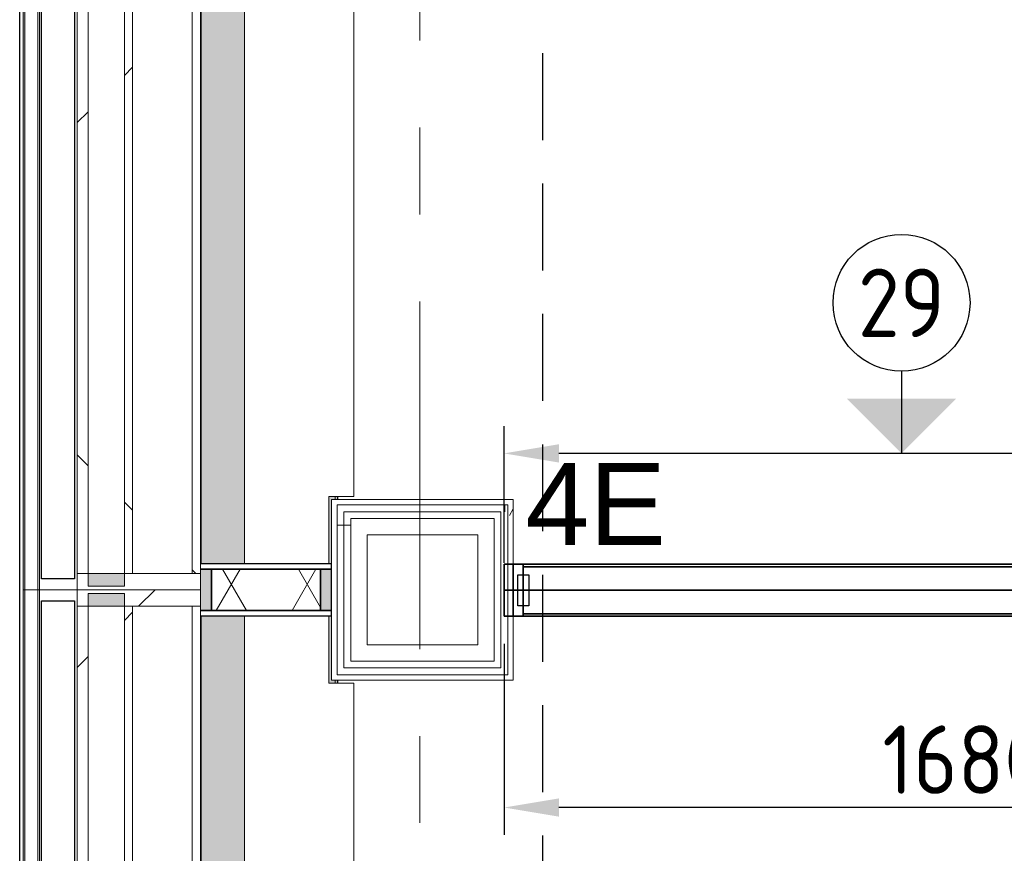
# Model space of a CAD drawing. Extents: x 3165 to 57695, y -7842 to 39081.
# Tile 75 of 248: x 36787 to 38583, y 11514 to 13036. Entities that reach past the tile are written whole.
import ezdxf
from ezdxf.enums import TextEntityAlignment as Align

# ---------------------------------------------------------------- set-up
doc = ezdxf.new("R2010")
doc.units = 0
doc.header["$LTSCALE"] = 50
doc.header["$PDSIZE"] = -5
doc.linetypes.add('HIDDEN2', pattern=[4.7625, 3.175, -1.5875])
doc.linetypes.add('Onderlegger 3e verdieping$0$stramien', pattern=[22.225, 12.7, -3.175, 3.175, -3.175])
doc.layers.get('0').update_dxf_attribs({"linetype": 'CONTINUOUS'})
doc.layers.get('DEFPOINTS').update_dxf_attribs({"linetype": 'CONTINUOUS'})
for name, color, linetype in [('AS-A38--_F----5', 2, 'CONTINUOUS'), ('AS-A38--_F---4-', 9, 'CONTINUOUS'), ('AS-I38-M_F----5_Muuraansluitingen', 7, 'CONTINUOUS'), ('AS-I38-M_F----5_Wandmodulen', 7, 'CONTINUOUS'), ('AS-L38--', 7, 'CONTINUOUS'), ('AS-L38--_F----5', 7, 'CONTINUOUS'), ('AS-L38--_F---4-', 7, 'CONTINUOUS'), ('AS-L38--_F-23--', 3, 'CONTINUOUS'), ('AS-L38--_F1-----', 2, 'CONTINUOUS'), ('AS-L38--_F123--', 7, 'CONTINUOUS'), ('AS-L38GL_F---4-', 2, 'CONTINUOUS'), ('AS-L38GL_F123--', 3, 'CONTINUOUS'), ('AS-M38--_F123--_Wandlengte', 1, 'CONTINUOUS'), ('AS-T38--_F-23--', 7, 'CONTINUOUS'), ('IWTEKST', 2, 'CONTINUOUS')]:
    doc.layers.add(name, color=color, linetype=linetype)
doc.layers.add('AS-I38-1_F----5', color=2, linetype='CONTINUOUS', plot=False)
doc.layers.add('IWHARTWAND', color=6, linetype='CONTINUOUS', plot=False)
for name, color, linetype, lineweight in [('Onderlegger 3e verdieping$0$A-GLAZ', 8, 'CONTINUOUS', 25), ('Onderlegger 3e verdieping$0$A-GLAZ-CWMG', 8, 'CONTINUOUS', 18), ('Onderlegger 3e verdieping$0$A-WALL', 8, 'CONTINUOUS', 25), ('Onderlegger 3e verdieping$0$A-WALL-MBNI', 8, 'CONTINUOUS', 25), ('Onderlegger 3e verdieping$0$A-WALL-PATT', 8, 'CONTINUOUS', 50), ('Onderlegger 3e verdieping$0$I-WALL', 8, 'CONTINUOUS', 25), ('Onderlegger 3e verdieping$0$S-GRID', 8, 'CONTINUOUS', 18)]:
    doc.layers.add(name, color=color, linetype=linetype, lineweight=lineweight)
doc.styles.get("Standard").update_dxf_attribs({"font": 'isocp.shx'})
doc.dimstyles.new('CWall_F2_Wandlengte', dxfattribs={"dimscale": 50, "dimtxt": 2.5, "dimasz": 2, "dimexe": 1, "dimexo": 1, "dimgap": 0.5, "dimtad": 1, "dimdec": 0, "dimdsep": 46, "dimtxsty": 'Standard', "dimcen": 2.5, "dimclrt": 2, "dimadec": 0, "dimazin": 0, "dimtfac": 1, "dimtdec": 0, "dimtix": 1, "dimtmove": 2, "dimatfit": 0, "dimfxl": 0, "dimtolj": 1, "dimtzin": 0, "dimarcsym": 0})
pattern_1 = [(0, (37355.76, 11762.54), (0, 500), []), (0, (37355.76, 11712.54), (0, 500), []), (0, (37355.76, 11662.54), (0, 500), []), (0, (37355.76, 11612.54), (0, 500), [])]
pattern_2 = [(135, (11078.37, -36951.6), (-212.132, -212.132), [])]
pattern_3 = [(135, (11078.4, -36951.6), (-707.107, -707.107), []), (225, (11078.4, -36951.6), (707.107, -707.107), [])]
pattern_4 = [(135, (12911.7, -36951.6), (-707.107, -707.107), []), (225, (12911.7, -36951.6), (707.107, -707.107), [])]
pattern_5 = [(60, (750, 370), (-43300, 25000), [300, -50000]), (60, (820, 444), (-43300, 25000), [100, -50000]), (60, (776, 470), (-43300, 25000), [100, -50000]), (150, (910, 450), (-25000, -43300), [200, -50000])]
pattern_6 = [(60, (750, 1230), (-43300, 25000), [300, -50000]), (60, (820, 1304), (-43300, 25000), [100, -50000]), (60, (776, 1330), (-43300, 25000), [100, -50000]), (150, (910, 1310), (-25000, -43300), [200, -50000])]
pattern_7 = [(0, (822.5, 1360), (29.7656, 59.5312), [0, -59.5312])]
pattern_8 = [(60, (750, 2090), (-43300, 25000), [300, -50000]), (60, (820, 2164), (-43300, 25000), [100, -50000]), (60, (776, 2190), (-43300, 25000), [100, -50000]), (150, (910, 2170), (-25000, -43300), [200, -50000])]

# ---------------------------------------------------------------- blocks, each defined once
blk = doc.blocks.new('Onderlegger 3e verdieping$0$22_KA_systeempanel_dicht - staal-V110-Plotview 3e Verdieping - schaal 1 op 100')
at = {"layer": 'Onderlegger 3e verdieping$0$A-GLAZ', "lineweight": 18}
h = blk.add_hatch(color=256, dxfattribs=at)
h.paths.add_polyline_path([(-117.8, -37.5), (-99.6, -37.5), (-99.6, 37.5), (-119.6, 37.5), (-119.6, -37.5)], flags=0)
h.paths.add_polyline_path([(99.6, -37.5), (119.6, -37.5), (119.6, 37.5), (99.6, 37.5), (99.6, 34.5)], flags=0)
h = blk.add_hatch(dxfattribs=at)
h.set_pattern_fill('FP_244', color=256, style=0, pattern_type=2)
h.set_pattern_definition([(60, (-37236.18, -11995.04), (-103.92305, 60), []), (120, (-37236.18, -11995.04), (-103.92305, -60), [])])
h.paths.add_polyline_path([(-99.6, -37.5), (99.6, -37.5), (99.6, 37.5), (-99.6, 37.5), (-99.6, 34.5)], flags=0)
at = {"layer": 'Onderlegger 3e verdieping$0$A-GLAZ'}
for p, q in [((119.6, 47.5), (-119.6, 47.5)), ((-119.6, 37.5), (119.6, 37.5)), ((-99.6, 37.5), (-119.6, 37.5)), ((99.6, 37.5), (-99.6, 37.5)), ((-99.6, 37.5), (-99.6, -37.5)), ((-99.6, -37.5), (-99.6, 37.5)), ((99.6, -37.5), (99.6, 37.5)), ((119.6, 37.5), (99.6, 37.5)), ((99.6, 37.5), (99.6, -37.5)), ((119.6, 37.5), (119.6, 47.5)), ((119.6, -37.5), (119.6, 37.5)), ((119.6, -37.5), (-119.6, -37.5)), ((-119.6, -37.5), (-99.6, -37.5)), ((-119.6, -47.5), (119.6, -47.5)), ((-99.6, -37.5), (99.6, -37.5)), ((99.6, -37.5), (119.6, -37.5)), ((119.6, -47.5), (119.6, -37.5))]:
    blk.add_line(p, q, dxfattribs=at)
blk = doc.blocks.new('Onderlegger 3e verdieping$0$28_KA_prefab betonnen borstwering derde verdieping onder terras - 28_KA_prefab betonnen borstwering derde verdieping onder terras-10144312-Plotview 3e Verdieping - schaal 1 op 100')
at = {"layer": 'Onderlegger 3e verdieping$0$A-WALL-PATT', "lineweight": 25}
h = blk.add_hatch(color=256, dxfattribs=at)
h.paths.add_polyline_path([(37117.6, 2828.6), (37118.4, 4661.7), (37117.6, 4661.8), (37118.4, 6495), (37117.6, 6495.1), (37118.4, 8328.4), (37117.6, 8328.4), (37116.6, 2828.6)], flags=0)
h.paths.add_polyline_path([(37366.6, 2999), (37366.6, 3003.6), (37362.6, 3003.6), (37362.6, 2999)], flags=0)
h.paths.add_polyline_path([(37365.8, 4491.5), (37366.6, 4491.5), (37365.8, 4496.5), (37362.6, 4496.5), (37362.6, 4491.5)], flags=0)
h.paths.add_polyline_path([(37365.8, 4826.9), (37366.6, 4826.9), (37365.8, 4831.9), (37362.6, 4831.9), (37362.6, 4826.9)], flags=0)
h.paths.add_polyline_path([(37366.6, 6324.9), (37365.8, 6329.9), (37362.6, 6329.9), (37362.6, 6324.9), (37365.8, 6324.9)], flags=0)
h.paths.add_polyline_path([(37355.8, 6495), (37355.8, 6495.1), (37350.8, 6495)], flags=0)
h.paths.add_polyline_path([(37366.6, 6660.2), (37365.8, 6665.2), (37362.6, 6665.2), (37362.6, 6660.2), (37365.8, 6660.2)], flags=0)
h.paths.add_polyline_path([(37365.8, 8158.2), (37366.6, 8158.2), (37365.8, 8163.2), (37362.6, 8163.2), (37362.6, 8158.2)], flags=0)
h.paths.add_polyline_path([(37366.6, 8493.5), (37365.8, 8498.5), (37362.6, 8498.5), (37362.6, 8493.5), (37365.8, 8493.5)], flags=0)
h.paths.add_polyline_path([(37362.6, 9991.5), (37366.6, 9991.5), (37365.8, 9996.5), (37362.6, 9996.5), (37362.6, 9994)], flags=0)
h.paths.add_polyline_path([(37365.8, 10326.9), (37366.6, 10326.9), (37365.8, 10331.9), (37362.6, 10331.9), (37362.6, 10326.9)], flags=0)
h.paths.add_polyline_path([(37365.8, 11824.9), (37366.6, 11824.9), (37365.8, 11829.9), (37362.6, 11829.9), (37362.6, 11824.9)], flags=0)
h.paths.add_polyline_path([(37116.6, 12042.5), (37117.6, 12042.5), (37118.4, 13828.4), (37117.6, 13828.4), (37118.4, 15661.7), (37196.6, 15661.7), (37196.6, 17383.2), (37116.6, 17383.2), (37116.6, 12246.1)], flags=0)
h.paths.add_polyline_path([(37362.6, 12160.2), (37366.6, 12160.2), (37365.8, 12165.2), (37362.6, 12165.2)], flags=0)
h.paths.add_polyline_path([(37366.6, 13658.2), (37365.8, 13663.2), (37362.6, 13663.2), (37362.6, 13658.2), (37365.8, 13658.2)], flags=0)
h.paths.add_polyline_path([(37365.8, 13993.5), (37366.6, 13993.5), (37365.8, 13998.5), (37362.6, 13998.5), (37362.6, 13993.5)], flags=0)
h.paths.add_polyline_path([(37366.6, 15491.5), (37365.8, 15496.5), (37362.6, 15496.5), (37362.6, 15491.5)], flags=0)
h.paths.add_polyline_path([(37355.8, 15661.7), (37355.8, 15826.9), (37366.6, 15826.9), (37365.8, 15831.9), (37350.8, 15831.9), (37350.8, 15661.7)], flags=0)
at = {"layer": 'Onderlegger 3e verdieping$0$A-WALL-MBNI'}
for p, q in [((37366.6, 12165.2), (37366.6, 12160.2)), ((37366.6, 11829.9), (37366.6, 11824.9))]:
    blk.add_line(p, q, dxfattribs=at)
blk = doc.blocks.new('Onderlegger 3e verdieping$0$31_KA_Houten vliesgevel met draaiend deel natuursteen gevel - 31_KA_Houten vliesgevel met draaiend deel natuursteen gevel-V256-Plotview 3e Verdieping - schaal 1 op 100')
at = {"layer": 'Onderlegger 3e verdieping$0$A-GLAZ'}
h = blk.add_hatch(color=256, dxfattribs=at)
h.paths.add_polyline_path([(869.2, 166), (869.2, 245), (-869.2, 245), (-869.2, 166), (781, 166)], flags=0)
h.paths.add_polyline_path([(869.2, 404.2), (751.5, 404.2), (751.5, 411), (746.5, 411), (746.5, 399.2), (869.2, 399.2)], flags=0)
h.paths.add_polyline_path([(-746.5, 399.2), (-746.5, 411), (-751.5, 411), (-751.5, 404.2), (-869.2, 404.2), (-869.2, 399.2), (-751.5, 399.2)], flags=0)
at = {"layer": 'Onderlegger 3e verdieping$0$A-GLAZ', "lineweight": 18}
h = blk.add_hatch(dxfattribs=at)
h.set_pattern_fill('FP_465', color=256, style=0, pattern_type=2)
h.set_pattern_definition(pattern_2)
h.paths.add_polyline_path([(-886.7, -40), (-910.2, -40), (-910.2, 26), (-886.7, 26), (-886.7, 165), (-916.7, 165), (-916.7, -60), (-886.7, -60)], flags=0)
h = blk.add_hatch(dxfattribs=at)
h.set_pattern_fill('FP_466', color=256, style=0, pattern_type=2)
h.set_pattern_definition(pattern_3)
h.paths.add_polyline_path([(886.6, 165), (-886.7, 165), (-886.7, 150), (886.6, 150)], flags=0)
h = blk.add_hatch(dxfattribs=at)
h.set_pattern_fill('FP_465', color=256, style=0, pattern_type=2)
h.set_pattern_definition(pattern_2)
h.paths.add_polyline_path([(916.6, -60), (916.6, 165), (886.6, 165), (886.6, 26), (910.1, 26), (910.1, -40), (886.6, -40), (886.6, -60)], flags=0)
h = blk.add_hatch(dxfattribs=at)
h.set_pattern_fill('FP_466', color=256, style=0, pattern_type=2)
h.set_pattern_definition(pattern_3)
h.paths.add_polyline_path([(886.6, 41), (-886.7, 41), (-886.7, 26), (886.6, 26)], flags=0)
at = {"layer": 'Onderlegger 3e verdieping$0$A-GLAZ'}
h = blk.add_hatch(color=256, dxfattribs=at)
h.paths.add_polyline_path([(910.1, 26), (886.6, 26), (886.6, -40), (910.1, -40)], flags=0)
h.paths.add_polyline_path([(-886.7, 26), (-910.2, 26), (-910.2, -40), (-886.7, -40)], flags=0)
at = {"layer": 'Onderlegger 3e verdieping$0$A-GLAZ', "lineweight": 18}
h = blk.add_hatch(dxfattribs=at)
h.set_pattern_fill('FP_466', color=256, style=0, pattern_type=2)
h.set_pattern_definition(pattern_3)
h.paths.add_polyline_path([(886.6, -40), (-886.7, -40), (-886.7, -60), (886.6, -60)], flags=0)
at = {"layer": 'Onderlegger 3e verdieping$0$A-GLAZ'}
blk.add_hatch(color=256, dxfattribs=at).paths.add_polyline_path([(916.6, -155.6), (-916.7, -155.6), (-916.7, -158.6), (916.6, -158.6)], flags=0)
at = {"layer": 'Onderlegger 3e verdieping$0$A-GLAZ', "lineweight": 18}
for p, q in [((-746.5, 411), (-751.5, 411)), ((751.5, 411), (746.5, 411)), ((-916.7, 165), (-916.7, -60)), ((-886.7, 165), (-916.7, 165)), ((-886.7, 26), (-886.7, 165)), ((886.6, 165), (-886.7, 165)), ((-886.7, 165), (-886.7, 150)), ((-869.2, 166), (869.2, 166)), ((916.6, 165), (886.6, 165)), ((886.6, 165), (886.6, 26)), ((886.6, 150), (886.6, 165)), ((916.6, -60), (916.6, 165)), ((886.6, 150), (-886.7, 150)), ((-886.7, 150), (-886.7, 41)), ((-886.7, 150), (886.6, 150)), ((886.6, 41), (886.6, 150)), ((-886.7, 41), (886.6, 41)), ((886.6, 41), (-886.7, 41)), ((-886.7, 41), (-886.7, 26)), ((886.6, 26), (886.6, 41)), ((-910.2, -40), (-910.2, 26)), ((-910.2, 26), (-886.7, 26)), ((-886.7, 26), (886.6, 26)), ((-886.7, 26), (-886.7, -40)), ((886.6, 26), (910.1, 26)), ((886.6, -40), (886.6, 26)), ((910.1, 26), (910.1, -40)), ((-886.7, -40), (-910.2, -40)), ((-886.7, -60), (-886.7, -40)), ((886.6, -40), (-886.7, -40)), ((-886.7, -40), (-886.7, -60)), ((910.1, -40), (886.6, -40)), ((886.6, -40), (886.6, -60)), ((886.6, -60), (886.6, -40)), ((-916.7, -60), (-886.7, -60)), ((-916.7, -128.6), (-916.7, -60)), ((-886.7, -60), (886.6, -60)), ((886.6, -60), (916.6, -60)), ((916.6, -60), (916.6, -128.6)), ((-916.7, -131.6), (-916.7, -128.6)), ((916.6, -128.6), (-916.7, -128.6)), ((-916.7, -155.6), (-916.7, -131.6)), ((916.6, -131.6), (-916.7, -131.6)), ((916.6, -128.6), (916.6, -131.6)), ((916.6, -131.6), (916.6, -155.6)), ((-916.7, -155.6), (-916.7, -158.6)), ((916.6, -155.6), (-916.7, -155.6)), ((-916.7, -158.6), (916.6, -158.6)), ((916.6, -158.6), (916.6, -155.6))]:
    blk.add_line(p, q, dxfattribs=at)
at = {"layer": 'Onderlegger 3e verdieping$0$A-GLAZ'}
for p, q in [((-896.7, -125), (-896.7, -65)), ((-896.7, -65), (896.6, -65)), ((896.6, -65), (896.6, -125)), ((896.6, -125), (-896.7, -125))]:
    blk.add_line(p, q, dxfattribs=at)
blk = doc.blocks.new('Onderlegger 3e verdieping$0$31_KA_Houten vliesgevel met draaiend deel natuursteen gevel - 31_KA_Houten vliesgevel met draaiend deel natuursteen gevel-V257-Plotview 3e Verdieping - schaal 1 op 100')
at = {"layer": 'Onderlegger 3e verdieping$0$A-GLAZ'}
h = blk.add_hatch(color=256, dxfattribs=at)
h.paths.add_polyline_path([(869.2, 399.2), (869.2, 404.2), (751.5, 404.2), (751.5, 411), (746.5, 411), (746.5, 399.2), (816.5, 399.2)], flags=0)
h.paths.add_polyline_path([(869.2, 166.8), (869.2, 245), (-916.7, 245), (-916.7, 166), (869.2, 166)], flags=0)
h.paths.add_polyline_path([(-746.5, 411), (-751.5, 411), (-751.5, 404.2), (-916.7, 404.2), (-916.7, 399.2), (-746.5, 399.2), (-746.5, 404.2)], flags=0)
at = {"layer": 'Onderlegger 3e verdieping$0$A-GLAZ', "lineweight": 18}
h = blk.add_hatch(dxfattribs=at)
h.set_pattern_fill('FP_468', color=256, style=0, pattern_type=2)
h.set_pattern_definition(pattern_4)
h.paths.add_polyline_path([(886.6, 165), (-886.7, 165), (-886.7, 150), (886.6, 150)], flags=0)
h = blk.add_hatch(dxfattribs=at)
h.set_pattern_fill('FP_467', color=256, style=0, pattern_type=2)
h.set_pattern_definition([(135, (12911.7, -36951.6), (-212.132, -212.132), [])])
h.paths.add_polyline_path([(916.6, -60), (916.6, 165), (886.6, 165), (886.6, 26), (910.1, 26), (910.1, -40), (886.6, -40), (886.6, -60)], flags=0)
h = blk.add_hatch(dxfattribs=at)
h.set_pattern_fill('FP_468', color=256, style=0, pattern_type=2)
h.set_pattern_definition(pattern_4)
h.paths.add_polyline_path([(886.6, 41), (-886.7, 41), (-886.7, 26), (886.6, 26)], flags=0)
at = {"layer": 'Onderlegger 3e verdieping$0$A-GLAZ'}
h = blk.add_hatch(color=256, dxfattribs=at)
h.paths.add_polyline_path([(910.1, 26), (886.6, 26), (886.6, -40), (910.1, -40)], flags=0)
h.paths.add_polyline_path([(-886.7, 26), (-910.2, 26), (-910.2, -40), (-886.7, -40)], flags=0)
at = {"layer": 'Onderlegger 3e verdieping$0$A-GLAZ', "lineweight": 18}
h = blk.add_hatch(dxfattribs=at)
h.set_pattern_fill('FP_468', color=256, style=0, pattern_type=2)
h.set_pattern_definition(pattern_4)
h.paths.add_polyline_path([(886.6, -40), (-886.7, -40), (-886.7, -60), (886.6, -60)], flags=0)
at = {"layer": 'Onderlegger 3e verdieping$0$A-GLAZ'}
blk.add_hatch(color=256, dxfattribs=at).paths.add_polyline_path([(916.6, -155.6), (-916.7, -155.6), (-916.7, -158.6), (916.6, -158.6)], flags=0)
at = {"layer": 'Onderlegger 3e verdieping$0$A-GLAZ', "lineweight": 18}
for p, q in [((-916.7, 399.2), (-916.7, 404.2)), ((-746.5, 411), (-751.5, 411)), ((751.5, 411), (746.5, 411)), ((-916.7, 166), (-916.7, 245)), ((-916.7, 166), (869.2, 166)), ((-916.7, 165), (-916.7, -60)), ((-886.7, 165), (-916.7, 165)), ((-886.7, 26), (-886.7, 165)), ((886.6, 165), (-886.7, 165)), ((-886.7, 165), (-886.7, 150)), ((916.6, 165), (886.6, 165)), ((886.6, 165), (886.6, 26)), ((886.6, 150), (886.6, 165)), ((916.6, -60), (916.6, 165)), ((886.6, 150), (-886.7, 150)), ((-886.7, 150), (-886.7, 41)), ((-886.7, 150), (886.6, 150)), ((886.6, 41), (886.6, 150)), ((-886.7, 41), (886.6, 41)), ((886.6, 41), (-886.7, 41)), ((-886.7, 41), (-886.7, 26)), ((886.6, 26), (886.6, 41)), ((-910.2, -40), (-910.2, 26)), ((-910.2, 26), (-886.7, 26)), ((-886.7, 26), (886.6, 26)), ((-886.7, 26), (-886.7, -40)), ((886.6, 26), (910.1, 26)), ((886.6, -40), (886.6, 26)), ((910.1, 26), (910.1, -40)), ((-886.7, -40), (-910.2, -40)), ((-886.7, -60), (-886.7, -40)), ((886.6, -40), (-886.7, -40)), ((-886.7, -40), (-886.7, -60)), ((910.1, -40), (886.6, -40)), ((886.6, -40), (886.6, -60)), ((886.6, -60), (886.6, -40)), ((-916.7, -60), (-886.7, -60)), ((-916.7, -128.6), (-916.7, -60)), ((-886.7, -60), (886.6, -60)), ((886.6, -60), (916.6, -60)), ((916.6, -60), (916.6, -128.6)), ((-916.7, -131.6), (-916.7, -128.6)), ((916.6, -128.6), (-916.7, -128.6)), ((-916.7, -155.6), (-916.7, -131.6)), ((916.6, -131.6), (-916.7, -131.6)), ((916.6, -128.6), (916.6, -131.6)), ((916.6, -131.6), (916.6, -155.6)), ((-916.7, -155.6), (-916.7, -158.6)), ((916.6, -155.6), (-916.7, -155.6)), ((-916.7, -158.6), (916.6, -158.6)), ((916.6, -158.6), (916.6, -155.6))]:
    blk.add_line(p, q, dxfattribs=at)
at = {"layer": 'Onderlegger 3e verdieping$0$A-GLAZ'}
for p, q in [((-896.7, -125), (-896.7, -65)), ((-896.7, -65), (896.6, -65)), ((896.6, -65), (896.6, -125)), ((896.6, -125), (-896.7, -125))]:
    blk.add_line(p, q, dxfattribs=at)
blk = doc.blocks.new('Onderlegger 3e verdieping$0$vensterbank tweede verdieping2 - vensterbank tweede verdieping-12045771-Plotview 3e Verdieping - schaal 1 op 100')
at = {"layer": 'Onderlegger 3e verdieping$0$A-GLAZ', "lineweight": 18}
for p, q in [((37196.6, 17383.2), (37196.6, 12042.5)), ((37396.6, 12165.2), (37396.6, 13658.2)), ((37350.8, 12042.5), (37350.8, 12165.2)), ((37350.8, 12165.2), (37396.6, 12165.2)), ((37196.6, 11947.5), (37196.6, 10209.2)), ((37350.8, 11824.9), (37350.8, 11947.5)), ((37396.6, 11824.9), (37350.8, 11824.9)), ((37396.6, 10331.9), (37396.6, 11824.9))]:
    blk.add_line(p, q, dxfattribs=at)
blk = doc.blocks.new('Onderlegger 3e verdieping')
at = {"layer": 'Onderlegger 3e verdieping$0$A-WALL-PATT', "lineweight": 18}
h = blk.add_hatch(dxfattribs=at)
h.set_pattern_fill('FP_78', color=256, angle=-270, style=0, pattern_type=2)
h.set_pattern_definition([(270, (37321.6, 12160.2), (500, 3e-14), []), (270, (37271.6, 12160.2), (500, 3e-14), []), (270, (37221.6, 12160.2), (500, 3e-14), []), (270, (37171.6, 12160.2), (500, 3e-14), [])])
h.paths.add_polyline_path([(37664.9, 12137.7), (37677.4, 12137.7), (37677.4, 12150.2), (37365.8, 12150.2), (37365.8, 12137.7), (37427.8, 12137.7)], flags=0)
h = blk.add_hatch(dxfattribs=at)
h.set_pattern_fill('FP_11', color=256, style=0, pattern_type=2)
h.set_pattern_definition([(0, (0, 0), (406.4, 101.6), [33.528, -271.272, 33.528, -271.272, -1625.6]), (0, (0, 0), (406.4, 101.6), [-609.6, 33.528, -576.072, 33.528, -271.272, -711.2]), (0, (0, 0), (406.4, 101.6), [-1524, 33.528, -169.672, 33.528, -474.472]), (120, (152.4, 50.8), (-291.18818, 301.15272), [33.528, -271.272, 33.528, -271.272, -1625.6]), (120, (152.4, 50.8), (-291.18818, 301.15272), [-609.6, 33.528, -576.072, 33.528, -271.272, -711.2]), (120, (152.4, 50.8), (-291.18818, 301.15272), [-1524, 33.528, -169.672, 33.528, -474.472]), (240, (203.2, 254), (-115.21182, -402.75272), [33.528, -271.272, 33.528, -271.272, -1625.6]), (240, (203.2, 254), (-115.21182, -402.75272), [-609.6, 33.528, -576.072, 33.528, -271.272, -711.2]), (240, (203.2, 254), (-115.21182, -402.75272), [-1524, 33.528, -169.672, 33.528, -474.472])])
h.paths.add_polyline_path([(37677.4, 11829.9), (37687.4, 11829.9), (37687.4, 12150.2), (37677.4, 12150.2), (37677.4, 11839.9)], flags=0)
h = blk.add_hatch(dxfattribs=at)
h.set_pattern_fill('FP_79', color=256, angle=90, style=0, pattern_type=2)
h.set_pattern_definition(pattern_1)
h.paths.add_polyline_path([(37378.3, 11839.9), (37378.3, 12137.7), (37365.8, 12137.7), (37365.8, 11839.9)], flags=0)
h = blk.add_hatch(dxfattribs=at)
h.set_pattern_fill('FP_79', color=256, angle=90, style=0, pattern_type=2)
h.set_pattern_definition(pattern_1)
h.paths.add_polyline_path([(37390.8, 11852.4), (37390.8, 12125.2), (37378.3, 12125.2), (37378.3, 11852.4)], flags=0)
at = {"layer": 'Onderlegger 3e verdieping$0$A-GLAZ-CWMG', "lineweight": 35}
blk.add_line((37687.4, 12042.5), (37687.4, 11947.5), dxfattribs=at)
at = {"layer": 'Onderlegger 3e verdieping$0$A-WALL'}
blk.add_line((36786.6, 2825.1), (36786.6, 15665), dxfattribs=at)
at = {"layer": 'Onderlegger 3e verdieping$0$I-WALL', "lineweight": 18}
for p, q in [((37687.4, 12160.2), (37355.8, 12160.2)), ((37355.8, 12160.2), (37355.8, 11829.9)), ((37677.4, 12150.2), (37365.8, 12150.2)), ((37365.8, 12150.2), (37365.8, 11839.9)), ((37677.4, 12150.2), (37677.4, 11839.9)), ((37687.4, 11829.9), (37687.4, 12160.2)), ((37664.9, 12137.7), (37378.3, 12137.7)), ((37378.3, 12137.7), (37378.3, 11852.4)), ((37664.9, 12137.7), (37664.9, 11852.4)), ((37652.4, 12125.2), (37390.8, 12125.2)), ((37390.8, 12125.2), (37390.8, 11864.9)), ((37652.4, 12125.2), (37652.4, 11864.9)), ((37420.8, 12095.2), (37622.4, 12095.2)), ((37420.8, 11894.9), (37420.8, 12095.2)), ((37622.4, 12095.2), (37622.4, 11894.9)), ((37622.4, 11894.9), (37420.8, 11894.9)), ((37652.4, 11864.9), (37390.8, 11864.9)), ((37664.9, 11852.4), (37378.3, 11852.4)), ((37355.8, 11829.9), (37687.4, 11829.9)), ((37677.4, 11839.9), (37365.8, 11839.9))]:
    blk.add_line(p, q, dxfattribs=at)
at = {"layer": 'Onderlegger 3e verdieping$0$S-GRID', "linetype": 'Onderlegger 3e verdieping$0$stramien'}
blk.add_line((37516.6, 38080.6), (37516.6, 989.5), dxfattribs=at)
at = {"layer": 'Onderlegger 3e verdieping$0$A-GLAZ'}
blk.add_blockref('Onderlegger 3e verdieping$0$vensterbank tweede verdieping2 - vensterbank tweede verdieping-12045771-Plotview 3e Verdieping - schaal 1 op 100', (0, 0), dxfattribs=at)
at = {"layer": 'Onderlegger 3e verdieping$0$A-GLAZ', "rotation": 269.9999999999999}
for name, p in [('Onderlegger 3e verdieping$0$31_KA_Houten vliesgevel met draaiend deel natuursteen gevel - 31_KA_Houten vliesgevel met draaiend deel natuursteen gevel-V257-Plotview 3e Verdieping - schaal 1 op 100', (36951.6, 12911.7)), ('Onderlegger 3e verdieping$0$31_KA_Houten vliesgevel met draaiend deel natuursteen gevel - 31_KA_Houten vliesgevel met draaiend deel natuursteen gevel-V256-Plotview 3e Verdieping - schaal 1 op 100', (36951.6, 11078.4))]:
    blk.add_blockref(name, p, dxfattribs=at)
at = {"layer": 'Onderlegger 3e verdieping$0$A-GLAZ', "lineweight": 18}
blk.add_blockref('Onderlegger 3e verdieping$0$22_KA_systeempanel_dicht - staal-V110-Plotview 3e Verdieping - schaal 1 op 100', (37236.2, 11995), dxfattribs=at)
at = {"layer": 'Onderlegger 3e verdieping$0$A-WALL-MBNI'}
blk.add_blockref('Onderlegger 3e verdieping$0$28_KA_prefab betonnen borstwering derde verdieping onder terras - 28_KA_prefab betonnen borstwering derde verdieping onder terras-10144312-Plotview 3e Verdieping - schaal 1 op 100', (0, 0), dxfattribs=at)
blk = doc.blocks.new('WandNr2-_CTA01')
at = {"layer": 'AS-T38--_F-23--', "color": 0, "linetype": 'ByBlock'}
blk.add_line((0, -5), (0, -2), dxfattribs=at)
blk.add_circle((0, -7.5), 2.5, dxfattribs=at)
blk.add_solid([(0, -2), (2, -4), (-2, -4)], dxfattribs=at)
blk.add_attdef('WANDNR', text='', height=2.5, dxfattribs=at).set_placement((0, -7.5), align=Align.MIDDLE)
blk = doc.blocks.new('*D452')
at = {"layer": 'AS-M38--_F123--_Wandlengte', "color": 0, "lineweight": -2}
for p, q in [((39350.6, 11926.1), (39350.6, 11547.5)), ((37670.6, 11896.7), (37670.6, 11547.5)), ((39250.6, 11597.5), (37770.6, 11597.5))]:
    blk.add_line(p, q, dxfattribs=at)
at = {"layer": 'AS-M38--_F123--_Wandlengte', "color": 0}
for points in [[(37770.6, 11614.1), (37770.6, 11580.8), (37670.6, 11597.5)], [(39250.6, 11614.1), (39250.6, 11580.8), (39350.6, 11597.5)]]:
    blk.add_solid(points, dxfattribs=at)
at = {"layer": 'DEFPOINTS', "color": 0}
for p in [(39350.6, 11976.1, 940), (37670.6, 11946.7), (37670.6, 11597.5)]:
    blk.add_point(p, dxfattribs=at)
at = {"layer": 'AS-M38--_F123--_Wandlengte', "color": 2, "insert": (38510.6, 11685), "char_height": 125, "attachment_point": 5}
blk.add_mtext('\\A1;1680', dxfattribs=at)
blk = doc.blocks.new('BvnAans-_CTA01')
at = {"layer": 'AS-L38--_F----5', "color": 0, "invisible_edges": 10}
blk.add_3dface([(0, 0), (1, 0), (1, 0, 1), (0, 0, 1)], dxfattribs=at)
at = {"layer": 'AS-L38--_F---4-', "invisible_edges": 10}
for points in [[(0, 0.5), (1, 0.5), (1, 0.5, 1), (0, 0.5, 1)], [(0, -0.5), (1, -0.5), (1, -0.5, 1), (0, -0.5, 1)]]:
    blk.add_3dface(points, dxfattribs=at)
at = {"layer": 'AS-L38--_F---4-'}
blk.add_3dface([(0, -0.5, 1), (0, 0.5, 1), (1, 0.5, 1), (1, -0.5, 1)], dxfattribs=at)
blk = doc.blocks.new('OndrAans_CTA01')
at = {"layer": 'AS-L38--_F----5', "color": 0, "invisible_edges": 10}
blk.add_3dface([(0, 0), (1, 0), (1, 0, 1), (0, 0, 1)], dxfattribs=at)
at = {"layer": 'AS-L38--_F---4-', "invisible_edges": 10}
for points in [[(0, 0.5), (1, 0.5), (1, 0.5, 1), (0, 0.5, 1)], [(0, -0.5), (1, -0.5), (1, -0.5, 1), (0, -0.5, 1)]]:
    blk.add_3dface(points, dxfattribs=at)
at = {"layer": 'AS-L38--_F123--', "color": 0}
blk.add_3dface([(0, -0.5), (1, -0.5), (1, 0.5), (0, 0.5)], dxfattribs=at)
blk = doc.blocks.new('Q0WDSTL-_CTA01')
at = {"layer": 'AS-L38--_F-23--'}
for p, q in [((0, 0.3), (0, 0.5)), ((0, -0.3), (0, -0.5))]:
    blk.add_line(p, q, dxfattribs=at)
at = {"layer": 'AS-L38--_F-23--', "color": 1}
blk.add_lwpolyline([(0, 0.3), (1, 0.3), (1, -0.3), (0, -0.3)], dxfattribs=at)
at = {"layer": 'AS-L38--_F1-----'}
blk.add_lwpolyline([(0, 0.5), (0, -0.5)], dxfattribs=at)
blk = doc.blocks.new('QPGLAS--_CTA01')
at = {"layer": 'AS-L38--_F----5', "color": 0}
blk.add_3dface([(0, 0), (1, 0), (1, 0, 1), (0, 0, 1)], dxfattribs=at)
at = {"layer": 'AS-L38GL_F123--'}
blk.add_line((0, 0), (1, 0), dxfattribs=at)
at = {"layer": 'AS-L38GL_F---4-'}
mesh = blk.add_polymesh((6, 3), dxfattribs=at)
for k, corner in enumerate([(1, -0.45, 1), (1, -0.45), (1, -0.45), (0, -0.45, 1), (0, -0.45), (0, -0.45), (0, 0.45, 1), (0, 0.45), (0, -0.45), (1, 0.45, 1), (1, 0.45), (1, -0.45), (1, 0.45, 1), (1, 0.45, 1), (1, -0.45, 1), (0, 0.45, 1), (0, 0.45, 1), (0, -0.45, 1)]):
    mesh.set_mesh_vertex(divmod(k, 3), corner)
blk = doc.blocks.new('O4------_CTA01')
blk.add_blockref('QPGLAS--_CTA01', (0, 0))
blk = doc.blocks.new('QWND14--_CTA01')
at = {"layer": 'AS-A38--_F----5', "extrusion": (0, -1, 0)}
h = blk.add_hatch(dxfattribs=at)
h.set_pattern_fill('GLAS2', color=256, scale=50, angle=60, style=0, pattern_type=2)
h.set_pattern_definition(pattern_5)
h.paths.add_polyline_path([(0, 60), (1645, 60), (1645, 940), (0, 940)])
h = blk.add_hatch(dxfattribs=at)
h.set_pattern_fill('GLAS2', color=256, scale=50, angle=60, style=0, pattern_type=2)
h.set_pattern_definition(pattern_6)
h.paths.add_polyline_path([(0, 940), (1645, 940), (1645, 1780), (0, 1780)])
h = blk.add_hatch(dxfattribs=at)
h.set_pattern_fill('GLAS2', color=256, scale=50, angle=60, style=0, pattern_type=2)
h.set_pattern_definition(pattern_8)
h.paths.add_polyline_path([(0, 1780), (1645, 1780), (1645, 2660), (0, 2660)])
h = blk.add_hatch(dxfattribs=at)
h.set_pattern_fill('DOTS', color=256, scale=37.5, style=0)
h.set_pattern_definition(pattern_7)
h.paths.add_polyline_path([(10, 950), (1635, 950), (1635, 1770), (10, 1770)])
at = {"layer": 'AS-A38--_F---4-', "extrusion": (0, -1, 0)}
h = blk.add_hatch(dxfattribs=at)
h.set_pattern_fill('GLAS2', color=256, scale=50, angle=60, style=0, pattern_type=2)
h.set_pattern_definition(pattern_5)
h.paths.add_polyline_path([(0, 60), (1645, 60), (1645, 940), (0, 940)])
h = blk.add_hatch(dxfattribs=at)
h.set_pattern_fill('GLAS2', color=256, scale=50, angle=60, style=0, pattern_type=2)
h.set_pattern_definition(pattern_6)
h.paths.add_polyline_path([(0, 940), (1645, 940), (1645, 1780), (0, 1780)])
h = blk.add_hatch(dxfattribs=at)
h.set_pattern_fill('GLAS2', color=256, scale=50, angle=60, style=0, pattern_type=2)
h.set_pattern_definition(pattern_8)
h.paths.add_polyline_path([(0, 1780), (1645, 1780), (1645, 2660), (0, 2660)])
h = blk.add_hatch(dxfattribs=at)
h.set_pattern_fill('DOTS', color=256, scale=37.5, style=0)
h.set_pattern_definition(pattern_7)
h.paths.add_polyline_path([(10, 950), (1635, 950), (1635, 1770), (10, 1770)])
h = blk.add_hatch(dxfattribs=at)
h.set_pattern_fill('GLAS2', color=256, scale=50, angle=60, style=0, pattern_type=2)
h.set_pattern_definition(pattern_5)
h.paths.add_polyline_path([(0, 60), (1645, 60), (1645, 940), (0, 940)])
h = blk.add_hatch(dxfattribs=at)
h.set_pattern_fill('GLAS2', color=256, scale=50, angle=60, style=0, pattern_type=2)
h.set_pattern_definition(pattern_6)
h.paths.add_polyline_path([(0, 940), (1645, 940), (1645, 1780), (0, 1780)])
h = blk.add_hatch(dxfattribs=at)
h.set_pattern_fill('GLAS2', color=256, scale=50, angle=60, style=0, pattern_type=2)
h.set_pattern_definition(pattern_8)
h.paths.add_polyline_path([(0, 1780), (1645, 1780), (1645, 2660), (0, 2660)])
h = blk.add_hatch(dxfattribs=at)
h.set_pattern_fill('DOTS', color=256, scale=37.5, style=0)
h.set_pattern_definition(pattern_7)
h.paths.add_polyline_path([(10, 950), (1635, 950), (1635, 1770), (10, 1770)])
at = {"layer": 'DEFPOINTS'}
blk.add_point((0, 0, 2700), dxfattribs=at)
at = {"layer": 'AS-L38--', "yscale": 95}
for name, p, xscale, zscale in [('BvnAans-_CTA01', (0, 0, 2660), 1645, 40), ('OndrAans_CTA01', (0, 0), 1645, 60), ('Q0WDSTL-_CTA01', (0, 0), 10, 10), ('O4------_CTA01', (0, 0, 1780), 1645, 880), ('O4------_CTA01', (0, 0, 940), 1645, 840), ('O4------_CTA01', (0, 0, 60), 1645, 880)]:
    blk.add_blockref(name, p, dxfattribs=dict(at, xscale=xscale, zscale=zscale))
at = {"layer": 'AS-L38--', "xscale": 10, "yscale": 95, "zscale": 10, "rotation": 180}
blk.add_blockref('Q0WDSTL-_CTA01', (1645, 0), dxfattribs=at)
at = {"layer": 'AS-I38-1_F----5', "extrusion": (0, -1, 0)}
blk.add_text('98', height=90, dxfattribs=at).set_placement((40, 130))
at = {"layer": 'AS-I38-M_F----5_Wandmodulen', "extrusion": (0, -1, 0)}
blk.add_text('GH', height=125, rotation=90, dxfattribs=at).set_placement((822.5, 2750), align=Align.MIDDLE_LEFT)
blk = doc.blocks.new('QEND2---_CTA01')
at = {"layer": 'AS-L38--_F----5', "invisible_edges": 1}
for points in [[(0, 0), (0, 0, 60), (35, 0, 60), (35, 0)], [(0, 0, 2660), (0, 0, 2700), (35, 0, 2700), (35, 0, 2660)]]:
    blk.add_3dface(points, dxfattribs=at)
at = {"layer": 'AS-L38--_F----5'}
blk.add_3dface([(0, 0, 60), (0, 0, 2660), (35, 0, 2660), (35, 0, 60)], dxfattribs=at)
at = {"layer": 'AS-L38--_F---4-', "invisible_edges": 1}
for points in [[(35, 47.5), (35, 47.5, 60), (0, 47.5, 60), (0, 47.5)], [(35, 47.5, 2660), (35, 47.5, 2700), (0, 47.5, 2700), (0, 47.5, 2660)], [(0, -47.5), (0, -47.5, 60), (35, -47.5, 60), (35, -47.5)], [(0, -47.5, 2660), (0, -47.5, 2700), (35, -47.5, 2700), (35, -47.5, 2660)]]:
    blk.add_3dface(points, dxfattribs=at)
at = {"layer": 'AS-L38--_F---4-'}
for points in [[(35, 47.5, 60), (35, 47.5, 2660), (0, 47.5, 2660), (0, 47.5, 60)], [(0, -47.5, 2700), (35, -47.5, 2700), (35, 47.5, 2700), (0, 47.5, 2700)], [(35, -47.5), (35, -47.5, 60), (35, 47.5, 60), (35, 47.5)], [(35, -47.5, 60), (35, -47.5, 2660), (35, 47.5, 2660), (35, 47.5, 60)], [(35, -47.5, 2660), (35, -47.5, 2700), (35, 47.5, 2700), (35, 47.5, 2660)], [(0, -47.5, 60), (0, -47.5, 2660), (35, -47.5, 2660), (35, -47.5, 60)]]:
    blk.add_3dface(points, dxfattribs=at)
at = {"layer": 'AS-L38--_F123--'}
blk.add_lwpolyline([(0, -47.5), (35, -47.5), (35, 47.5), (0, 47.5)], dxfattribs=at)
at = {"layer": 'DEFPOINTS'}
blk.add_point((35, 0, 2700), dxfattribs=at)
at = {"layer": 'AS-L38--', "xscale": 10, "yscale": 95, "zscale": 10}
blk.add_blockref('Q0WDSTL-_CTA01', (0, 0), dxfattribs=at)
at = {"layer": 'AS-I38-M_F----5_Muuraansluitingen', "extrusion": (0, -1, 0)}
blk.add_text('4E', height=125, rotation=90, dxfattribs=at).set_placement((35, 2750), align=Align.MIDDLE_LEFT)
blk = doc.blocks.new('*D466')
at = {"layer": 'AS-M38--_F123--_Wandlengte', "color": 0, "lineweight": -2}
for p, q in [((37670.6, 12044.2), (37670.6, 12294.2)), ((41183.6, 12044.2), (41183.6, 12294.2)), ((41083.6, 12244.2), (37770.6, 12244.2))]:
    blk.add_line(p, q, dxfattribs=at)
at = {"layer": 'AS-M38--_F123--_Wandlengte', "color": 0}
for points in [[(37770.6, 12260.9), (37770.6, 12227.5), (37670.6, 12244.2)], [(41083.6, 12260.9), (41083.6, 12227.5), (41183.6, 12244.2)]]:
    blk.add_solid(points, dxfattribs=at)
at = {"layer": 'DEFPOINTS', "color": 0}
for p in [(37670.6, 12244.2), (37670.6, 11994.2), (41183.6, 11994.2)]:
    blk.add_point(p, dxfattribs=at)
at = {"layer": 'AS-M38--_F123--_Wandlengte', "color": 2, "insert": (39427.1, 12331.7), "char_height": 125, "attachment_point": 5}
blk.add_mtext('\\A1;3513', dxfattribs=at)

msp = doc.modelspace()

# ---------------------------------------------------------------- linework, layer by layer
at = {"color": 8, "linetype": 'HIDDEN2'}
msp.add_line((37741.6, 3053.2), (37741.6, 17383.2), dxfattribs=at)
at = {"layer": 'IWHARTWAND'}
msp.add_line((41183.6, 11994.2), (37687.6, 11994.2), dxfattribs=at)

# ---------------------------------------------------------------- block references
msp.add_blockref('Onderlegger 3e verdieping', (0, 0))
at = {"layer": 'AS-L38--'}
ref = msp.add_blockref('WandNr2-_CTA01', (38395.9, 12144.2), dxfattribs=dict(at, xscale=50, yscale=50, zscale=50, rotation=180))
ref.add_attrib('WANDNR', '29', dxfattribs={"layer": 'AS-T38--_F-23--', "color": 0, "linetype": 'ByBlock', "height": 125}).set_placement((38395.9, 12519.2), align=Align.MIDDLE)
at = {"layer": 'AS-L38--', "rotation": 179.9999999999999}
for name, p in [('QEND2---_CTA01', (37705.6, 11994.2)), ('QWND14--_CTA01', (39350.6, 11994.2))]:
    msp.add_blockref(name, p, dxfattribs=at)

# ---------------------------------------------------------------- texts
at = {"layer": 'IWTEKST', "insert": (37709.6, 12226.7, 60), "char_height": 150, "width": 3405, "attachment_point": 1}
msp.add_mtext('{\\fArial|b0|i0|c0|p34;4E}', dxfattribs=at)

# ---------------------------------------------------------------- dimensions: what is measured, and where the dimension line sits
at = {"layer": 'AS-M38--_F123--_Wandlengte'}
dim = msp.add_aligned_dim(p1=(41183.6, 11994.2), p2=(37670.6, 11994.2), distance=-250, dimstyle='CWall_F2_Wandlengte', dxfattribs=at)
dim.commit()
dim.dimension.update_dxf_attribs({"geometry": '*D466', "text_midpoint": (39427.1, 12331.7)})
dim = msp.add_linear_dim(base=(37670.6, 11597.5), p1=(39350.6, 11976.1, 940), p2=(37670.6, 11946.7), dimstyle='CWall_F2_Wandlengte', dxfattribs=at)
dim.commit()
dim.dimension.update_dxf_attribs({"geometry": '*D452', "text_midpoint": (38510.6, 11685)})

doc.saveas('drawing.dxf')
